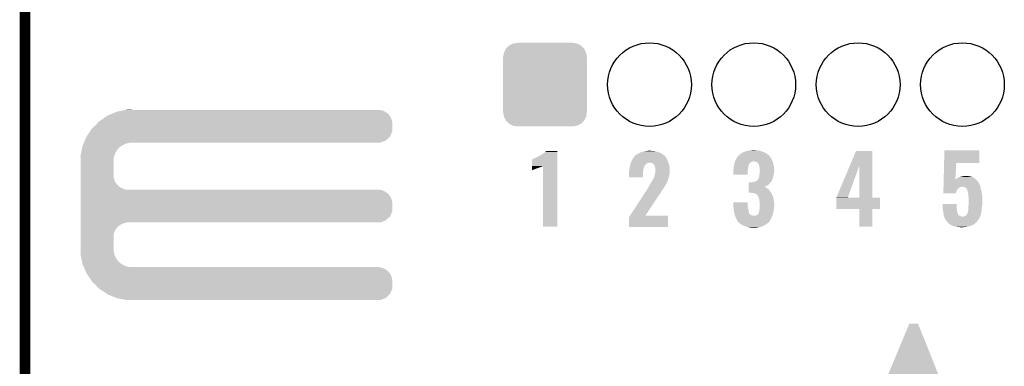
# Model space of a CAD drawing. Extents: x -0.05 to 0.95, y -0.15 to 1.54.
# Tile 14 of 27: x -0.05 to 0.5, y 0.75 to 0.95. Entities that reach past the tile are written whole.
import ezdxf

# ---------------------------------------------------------------- set-up
doc = ezdxf.new("R2010")
doc.units = 0
doc.layers.get('0').update_dxf_attribs({"linetype": 'CONTINUOUS'})
for name, color, linetype in [('AMBIENT_26_CLICK_V100_GKO', 5, 'CONTINUOUS'), ('AMBIENT_26_CLICK_V100_GTO', 14, 'CONTINUOUS'), ('AMBIENT_26_CLICK_V100_GTS', 12, 'CONTINUOUS')]:
    doc.layers.add(name, color=color, linetype=linetype)

# ---------------------------------------------------------------- blocks, each defined once
blk = doc.blocks.new('ROUND_32')
blk.add_circle((0, 0), 0.0237)
blk = doc.blocks.new('CUSTOM_35')
for points in [[(-0.02019, 0.02221), (-0.01823, 0.02324), (0.02027, 0.02221), (0.01815, 0.02324)], [(-0.01823, 0.02324), (-0.0178, 0.02331), (0.01815, 0.02324), (0.01801, 0.02331)], [(-0.0178, 0.02331), (-0.01575, 0.02365), (0.01801, 0.02331), (0.01575, 0.02365)], [(-0.01575, 0.02365), (-0.01575, 0.0237), (0.01575, 0.02365), (0.01575, 0.0237)], [(-0.02365, 0.01575), (-0.02331, 0.01801), (0.02365, 0.01575), (0.02327, 0.01801)], [(-0.02331, 0.01801), (-0.0232, 0.01823), (0.02327, 0.01801), (0.02324, 0.01823)], [(-0.0232, 0.01823), (-0.02221, 0.02027), (0.02324, 0.01823), (0.02217, 0.02027)], [(-0.02221, 0.02027), (-0.02202, 0.02046), (0.02217, 0.02027), (0.02207, 0.02046)], [(-0.02202, 0.02046), (-0.02046, 0.02207), (0.02207, 0.02046), (0.02041, 0.02207)], [(-0.02046, 0.02207), (-0.02019, 0.02221), (0.02041, 0.02207), (0.02027, 0.02221)], [(-0.0237, -0.01575), (-0.0237, 0.01575), (0.0237, -0.01575), (0.0237, 0.01575)], [(-0.02327, -0.01801), (-0.02365, -0.01575), (0.02331, -0.01801), (0.02365, -0.01575)], [(-0.02324, -0.01823), (-0.02327, -0.01801), (0.0232, -0.01823), (0.02331, -0.01801)], [(-0.02217, -0.02027), (-0.02324, -0.01823), (0.02221, -0.02027), (0.0232, -0.01823)], [(-0.02207, -0.02046), (-0.02217, -0.02027), (0.02202, -0.02046), (0.02221, -0.02027)], [(-0.02041, -0.02207), (-0.02207, -0.02046), (0.02046, -0.02207), (0.02202, -0.02046)], [(-0.02027, -0.02221), (-0.02041, -0.02207), (0.02019, -0.02221), (0.02046, -0.02207)], [(-0.01815, -0.02324), (-0.02027, -0.02221), (0.01823, -0.02324), (0.02019, -0.02221)], [(-0.01801, -0.02331), (-0.01815, -0.02324), (0.0178, -0.02331), (0.01823, -0.02324)], [(-0.01575, -0.02365), (-0.01801, -0.02331), (0.01575, -0.02365), (0.0178, -0.02331)], [(-0.01575, -0.0237), (-0.01575, -0.02365), (0.01575, -0.0237), (0.01575, -0.02365)]]:
    blk.add_solid(points)

msp = doc.modelspace()

# ---------------------------------------------------------------- linework, layer by layer
at = {"layer": 'AMBIENT_26_CLICK_V100_GKO', "const_width": 0.006}
msp.add_lwpolyline([(-0.05, -0.15), (-0.05, 1.45)], dxfattribs=at)
at = {"layer": 'AMBIENT_26_CLICK_V100_GTO'}
for points in [[(-0.00272, 0.8961), (0.00017, 0.8973), (0.1561, 0.8961), (0.1549, 0.8973)], [(0.00017, 0.8973), (0.0021, 0.8981), (0.1549, 0.8973), (0.15374, 0.8981)], [(0.0021, 0.8981), (0.00261, 0.8982), (0.15374, 0.8981), (0.1536, 0.8982)], [(0.00261, 0.8982), (0.00566, 0.8988), (0.1536, 0.8982), (0.1521, 0.8988)], [(0.00566, 0.8988), (0.00719, 0.8991), (0.1521, 0.8988), (0.1505, 0.8991)], [(0.00719, 0.8991), (0.0077, 0.8992), (0.0106, 0.8991), (0.0106, 0.8992)], [(0.0077, 0.8992), (0.0077, 0.8992), (0.0106, 0.8992), (0.0077, 0.8992)], [(-0.01, 0.8905), (-0.00886, 0.8917), (0.1579, 0.8905), (0.1579, 0.8917)], [(-0.00886, 0.8917), (-0.008, 0.8926), (0.1579, 0.8917), (0.15773, 0.8926)], [(-0.008, 0.8926), (-0.00698, 0.8933), (0.15773, 0.8926), (0.1576, 0.8933)], [(-0.00698, 0.8933), (-0.0048, 0.8948), (0.1576, 0.8933), (0.157, 0.8948)], [(-0.0048, 0.8948), (-0.0032, 0.8959), (0.157, 0.8948), (0.15624, 0.8959)], [(-0.0032, 0.8959), (-0.00272, 0.8961), (0.15624, 0.8959), (0.1561, 0.8961)], [(-0.01503, 0.8842), (-0.01299, 0.8872), (0.1567, 0.8842), (0.1579, 0.8872)], [(-0.01299, 0.8872), (-0.0121, 0.8885), (0.1579, 0.8872), (0.1579, 0.8885)], [(-0.0121, 0.8885), (-0.01, 0.8905), (0.1579, 0.8885), (0.1579, 0.8905)], [(-0.01684, 0.8801), (-0.01667, 0.8805), (0.0075, 0.8801), (0.0096, 0.8805)], [(-0.01667, 0.8805), (-0.01663, 0.8806), (0.0096, 0.8805), (0.0106, 0.8806)], [(-0.01663, 0.8806), (-0.01613, 0.8818), (0.1513, 0.8806), (0.1543, 0.8818)], [(-0.01613, 0.8818), (-0.0153, 0.8838), (0.1543, 0.8818), (0.1563, 0.8838)], [(-0.0153, 0.8838), (-0.01503, 0.8842), (0.1563, 0.8838), (0.1567, 0.8842)], [(-0.01856, 0.8731), (-0.01819, 0.875), (0.0005, 0.8731), (0.0013, 0.875)], [(-0.01819, 0.875), (-0.01785, 0.8767), (0.0013, 0.875), (0.0024, 0.8767)], [(-0.01785, 0.8767), (-0.0177, 0.8775), (0.0024, 0.8767), (0.0031, 0.8775)], [(-0.0177, 0.8775), (-0.01756, 0.8782), (0.0031, 0.8775), (0.0039, 0.8782)], [(-0.01756, 0.8782), (-0.0175, 0.8785), (0.0039, 0.8782), (0.00436, 0.8785)], [(-0.0175, 0.8785), (-0.01717, 0.8793), (0.00436, 0.8785), (0.0056, 0.8793)], [(-0.01717, 0.8793), (-0.01684, 0.8801), (0.0056, 0.8793), (0.0075, 0.8801)], [(0.2439, 0.8748), (0.2445, 0.8753), (0.2513, 0.8748), (0.2513, 0.8753)], [(0.2445, 0.8753), (0.2449, 0.8758), (0.2513, 0.8753), (0.2513, 0.8758)], [(0.2449, 0.8758), (0.2449, 0.8758), (0.2513, 0.8758), (0.2449, 0.8758)], [(0.2979, 0.8748), (0.2981, 0.8749), (0.3094, 0.8748), (0.30912, 0.8749)], [(0.2981, 0.8749), (0.2993, 0.8753), (0.30912, 0.8749), (0.308, 0.8753)], [(0.2993, 0.8753), (0.2996, 0.8754), (0.308, 0.8753), (0.30767, 0.8754)], [(0.2996, 0.8754), (0.30095, 0.8757), (0.30767, 0.8754), (0.3067, 0.8757)], [(0.30095, 0.8757), (0.3014, 0.8758), (0.3067, 0.8757), (0.3054, 0.8758)], [(0.3014, 0.8758), (0.30245, 0.8759), (0.3054, 0.8758), (0.3044, 0.8759)], [(0.30245, 0.8759), (0.3035, 0.876), (0.3044, 0.8759), (0.304, 0.876)], [(0.35525, 0.8744), (0.356, 0.8749), (0.3696, 0.8744), (0.36867, 0.8749)], [(0.356, 0.8749), (0.35652, 0.8751), (0.36867, 0.8749), (0.3683, 0.8751)], [(0.35652, 0.8751), (0.3573, 0.8754), (0.3683, 0.8751), (0.36746, 0.8754)], [(0.3573, 0.8754), (0.3587, 0.8759), (0.36746, 0.8754), (0.36606, 0.8759)], [(0.3587, 0.8759), (0.3599, 0.8761), (0.36606, 0.8759), (0.3655, 0.8761)], [(0.3599, 0.8761), (0.3605, 0.8762), (0.3655, 0.8761), (0.3643, 0.8762)], [(0.3605, 0.8762), (0.36145, 0.8763), (0.3643, 0.8762), (0.3633, 0.8763)], [(0.36145, 0.8763), (0.3624, 0.8764), (0.3633, 0.8763), (0.3629, 0.8764)], [(0.41675, 0.86739), (0.4203, 0.8758), (0.4295, 0.86739), (0.4295, 0.8758)], [(0.4203, 0.8758), (0.4203, 0.8758), (0.4295, 0.8758), (0.4203, 0.8758)], [(0.47013, 0.869), (0.4703, 0.8761), (0.49, 0.869), (0.49, 0.8761)], [(0.4703, 0.8761), (0.4703, 0.8761), (0.49, 0.8761), (0.4703, 0.8761)], [(-0.0186, 0.8729), (-0.01856, 0.8731), (0.00046, 0.8729), (0.0005, 0.8731)], [(-0.01854, 0.8711), (-0.0186, 0.8729), (0.0001, 0.8711), (0.00046, 0.8729)], [(-0.0185, 0.87), (-0.01854, 0.8711), (0.0001, 0.87), (0.0001, 0.8711)], [(-0.0185, 0.8614), (-0.0185, 0.87), (0.0001, 0.8614), (0.0001, 0.87)], [(0.237, 0.8673), (0.237, 0.871), (0.2513, 0.8673), (0.2513, 0.871)], [(0.2371, 0.871), (0.2373, 0.8712), (0.2513, 0.871), (0.2513, 0.8712)], [(0.2373, 0.8712), (0.2377, 0.8714), (0.2513, 0.8712), (0.2513, 0.8714)], [(0.2377, 0.8714), (0.2382, 0.8716), (0.2513, 0.8714), (0.2513, 0.8716)], [(0.2382, 0.8716), (0.2404, 0.8727), (0.2513, 0.8716), (0.2513, 0.8727)], [(0.2404, 0.8727), (0.2413, 0.8732), (0.2513, 0.8727), (0.2513, 0.8732)], [(0.2413, 0.8732), (0.2414, 0.8733), (0.2513, 0.8732), (0.2513, 0.8733)], [(0.2414, 0.8733), (0.2417, 0.8734), (0.2513, 0.8733), (0.2513, 0.8734)], [(0.2417, 0.8734), (0.2427, 0.874), (0.2513, 0.8734), (0.2513, 0.874)], [(0.2427, 0.874), (0.2439, 0.8748), (0.2513, 0.874), (0.2513, 0.8748)], [(0.29291, 0.8692), (0.293, 0.8695), (0.31411, 0.8692), (0.31401, 0.8695)], [(0.293, 0.8695), (0.29315, 0.8698), (0.31401, 0.8695), (0.3139, 0.8698)], [(0.29315, 0.8698), (0.2937, 0.8709), (0.3139, 0.8698), (0.3134, 0.8709)], [(0.2937, 0.8709), (0.2938, 0.8711), (0.3134, 0.8709), (0.3133, 0.8711)], [(0.2938, 0.8711), (0.29431, 0.8719), (0.3133, 0.8711), (0.3129, 0.8719)], [(0.29431, 0.8719), (0.2947, 0.8725), (0.3129, 0.8719), (0.31247, 0.8725)], [(0.2947, 0.8725), (0.2948, 0.8726), (0.31247, 0.8725), (0.3124, 0.8726)], [(0.2948, 0.8726), (0.2949, 0.8727), (0.3124, 0.8726), (0.3123, 0.8727)], [(0.2949, 0.8727), (0.2952, 0.8731), (0.3123, 0.8727), (0.3119, 0.8731)], [(0.2952, 0.8731), (0.2959, 0.8736), (0.3119, 0.8731), (0.31135, 0.8736)], [(0.2959, 0.8736), (0.29661, 0.8741), (0.31135, 0.8736), (0.3108, 0.8741)], [(0.29661, 0.8741), (0.2969, 0.8743), (0.3108, 0.8741), (0.3104, 0.8743)], [(0.2969, 0.8743), (0.2979, 0.8748), (0.3104, 0.8743), (0.3094, 0.8748)], [(0.3516, 0.8692), (0.35174, 0.8696), (0.3605, 0.8692), (0.3609, 0.8696)], [(0.35174, 0.8696), (0.35178, 0.8697), (0.3609, 0.8696), (0.3614, 0.8697)], [(0.35178, 0.8697), (0.35185, 0.8699), (0.3614, 0.8697), (0.362, 0.8699)], [(0.35185, 0.8699), (0.35192, 0.8701), (0.37307, 0.8699), (0.373, 0.8701)], [(0.35185, 0.8699), (0.35185, 0.8699), (0.362, 0.8699), (0.3624, 0.8699)], [(0.35192, 0.8701), (0.3521, 0.8706), (0.373, 0.8701), (0.37277, 0.8706)], [(0.3521, 0.8706), (0.35242, 0.8712), (0.37277, 0.8706), (0.3725, 0.8712)], [(0.35242, 0.8712), (0.3529, 0.8721), (0.3725, 0.8712), (0.3719, 0.8721)], [(0.3529, 0.8721), (0.35357, 0.8729), (0.3719, 0.8721), (0.3714, 0.8729)], [(0.35357, 0.8729), (0.35382, 0.8732), (0.3714, 0.8729), (0.371, 0.8732)], [(0.35382, 0.8732), (0.3539, 0.8733), (0.371, 0.8732), (0.37095, 0.8733)], [(0.3539, 0.8733), (0.35395, 0.8734), (0.37095, 0.8733), (0.3709, 0.8734)], [(0.35395, 0.8734), (0.354, 0.8735), (0.3709, 0.8734), (0.37077, 0.8735)], [(0.354, 0.8735), (0.3545, 0.8738), (0.37077, 0.8735), (0.37038, 0.8738)], [(0.3545, 0.8738), (0.3551, 0.8743), (0.37038, 0.8738), (0.36973, 0.8743)], [(0.3551, 0.8743), (0.35525, 0.8744), (0.36973, 0.8743), (0.3696, 0.8744)], [(0.3636, 0.8697), (0.3624, 0.8699), (0.37313, 0.8697), (0.37307, 0.8699)], [(0.364, 0.8695), (0.3636, 0.8697), (0.3732, 0.8695), (0.37313, 0.8697)], [(0.3645, 0.8692), (0.364, 0.8695), (0.3733, 0.8692), (0.3732, 0.8695)], [(0.237, 0.8671), (0.237, 0.8673), (0.2428, 0.8671), (0.2432, 0.8673)], [(0.237, 0.867), (0.237, 0.8671), (0.2425, 0.867), (0.2428, 0.8671)], [(0.237, 0.8668), (0.237, 0.867), (0.2421, 0.8668), (0.2425, 0.867)], [(0.237, 0.8666), (0.237, 0.8668), (0.2415, 0.8666), (0.2421, 0.8668)], [(0.237, 0.8663), (0.237, 0.8666), (0.2407, 0.8663), (0.2415, 0.8666)], [(0.237, 0.8659), (0.237, 0.8663), (0.2397, 0.8659), (0.2407, 0.8663)], [(0.237, 0.8655), (0.237, 0.8659), (0.2386, 0.8655), (0.2394, 0.8659)], [(0.237, 0.8659), (0.237, 0.8659), (0.2394, 0.8659), (0.2397, 0.8659)], [(0.237, 0.8652), (0.237, 0.8655), (0.2377, 0.8652), (0.2386, 0.8655)], [(0.237, 0.865), (0.237, 0.8652), (0.2373, 0.865), (0.2377, 0.8652)], [(0.237, 0.8649), (0.237, 0.865), (0.237, 0.8649), (0.2373, 0.865)], [(0.2432, 0.8329), (0.2432, 0.8673), (0.2513, 0.8329), (0.2513, 0.8673)], [(0.2919, 0.8644), (0.29197, 0.8648), (0.29986, 0.8644), (0.2999, 0.8648)], [(0.2919, 0.8639), (0.2919, 0.8644), (0.2998, 0.8639), (0.29986, 0.8644)], [(0.2919, 0.8609), (0.2919, 0.8639), (0.2998, 0.8609), (0.2998, 0.8639)], [(0.29197, 0.8648), (0.292, 0.865), (0.2999, 0.8648), (0.29992, 0.865)], [(0.292, 0.865), (0.29209, 0.8656), (0.29992, 0.865), (0.3, 0.8656)], [(0.29209, 0.8656), (0.29219, 0.8663), (0.3, 0.8656), (0.3002, 0.8663)], [(0.29219, 0.8663), (0.2922, 0.8664), (0.3002, 0.8663), (0.30024, 0.8664)], [(0.2922, 0.8664), (0.29228, 0.8668), (0.30024, 0.8664), (0.3004, 0.8668)], [(0.29228, 0.8668), (0.29234, 0.8671), (0.3004, 0.8668), (0.3004, 0.8671)], [(0.29234, 0.8671), (0.2925, 0.8679), (0.3004, 0.8671), (0.30093, 0.8679)], [(0.2925, 0.8679), (0.29253, 0.868), (0.30093, 0.8679), (0.301, 0.868)], [(0.29253, 0.868), (0.29266, 0.8684), (0.301, 0.868), (0.3014, 0.8684)], [(0.29266, 0.8684), (0.29278, 0.8688), (0.3014, 0.8684), (0.302, 0.8688)], [(0.29278, 0.8688), (0.29281, 0.8689), (0.302, 0.8688), (0.3025, 0.8689)], [(0.29281, 0.8689), (0.29287, 0.8691), (0.3025, 0.8689), (0.3029, 0.8691)], [(0.29287, 0.8691), (0.29291, 0.8692), (0.3029, 0.8691), (0.3034, 0.8692)], [(0.3047, 0.869), (0.3037, 0.8692), (0.31419, 0.869), (0.31411, 0.8692)], [(0.3054, 0.8687), (0.3047, 0.869), (0.31429, 0.8687), (0.31419, 0.869)], [(0.3057, 0.8684), (0.3054, 0.8687), (0.3144, 0.8684), (0.31429, 0.8687)], [(0.3059, 0.8682), (0.3057, 0.8684), (0.31445, 0.8682), (0.3144, 0.8684)], [(0.3059, 0.8681), (0.3059, 0.8682), (0.31447, 0.8681), (0.31445, 0.8682)], [(0.3062, 0.8677), (0.3059, 0.8681), (0.31456, 0.8677), (0.31447, 0.8681)], [(0.3064, 0.8672), (0.3062, 0.8677), (0.31468, 0.8672), (0.31456, 0.8677)], [(0.30654, 0.8667), (0.3064, 0.8672), (0.3148, 0.8667), (0.31468, 0.8672)], [(0.3067, 0.8661), (0.30654, 0.8667), (0.31483, 0.8661), (0.3148, 0.8667)], [(0.30662, 0.8633), (0.30678, 0.8639), (0.3148, 0.8633), (0.3149, 0.8639)], [(0.3068, 0.8657), (0.3067, 0.8661), (0.31485, 0.8657), (0.31483, 0.8661)], [(0.30678, 0.8639), (0.3068, 0.864), (0.3149, 0.8639), (0.3149, 0.864)], [(0.3068, 0.8648), (0.3068, 0.8657), (0.3149, 0.8648), (0.31485, 0.8657)], [(0.3068, 0.864), (0.3068, 0.8648), (0.3149, 0.864), (0.3149, 0.8648)], [(0.3509, 0.8651), (0.35092, 0.8652), (0.35909, 0.8651), (0.3591, 0.8652)], [(0.3509, 0.8642), (0.3509, 0.8651), (0.359, 0.8642), (0.35909, 0.8651)], [(0.3509, 0.8623), (0.3509, 0.8642), (0.359, 0.8623), (0.359, 0.8642)], [(0.35092, 0.8652), (0.351, 0.8656), (0.3591, 0.8652), (0.35914, 0.8656)], [(0.351, 0.8666), (0.35102, 0.8667), (0.35928, 0.8666), (0.3593, 0.8667)], [(0.351, 0.8661), (0.351, 0.8666), (0.3592, 0.8661), (0.35928, 0.8666)], [(0.351, 0.8656), (0.351, 0.8661), (0.35914, 0.8656), (0.3592, 0.8661)], [(0.35102, 0.8667), (0.35118, 0.8673), (0.3593, 0.8667), (0.3595, 0.8673)], [(0.35118, 0.8673), (0.3513, 0.8678), (0.3595, 0.8673), (0.3595, 0.8678)], [(0.3513, 0.8678), (0.35136, 0.8681), (0.3595, 0.8678), (0.3597, 0.8681)], [(0.35136, 0.8681), (0.35141, 0.8683), (0.3597, 0.8681), (0.3598, 0.8683)], [(0.35141, 0.8683), (0.35143, 0.8684), (0.3598, 0.8683), (0.3598, 0.8684)], [(0.35143, 0.8684), (0.35154, 0.8689), (0.3598, 0.8684), (0.3601, 0.8689)], [(0.35154, 0.8689), (0.3516, 0.8692), (0.3601, 0.8689), (0.3605, 0.8692)], [(0.3649, 0.8688), (0.3645, 0.8692), (0.37343, 0.8688), (0.3733, 0.8692)], [(0.365, 0.8686), (0.3649, 0.8688), (0.3735, 0.8686), (0.37343, 0.8688)], [(0.3653, 0.868), (0.365, 0.8686), (0.37361, 0.868), (0.3735, 0.8686)], [(0.3655, 0.8674), (0.3653, 0.868), (0.37371, 0.8674), (0.37361, 0.868)], [(0.36558, 0.8669), (0.3655, 0.8674), (0.3738, 0.8669), (0.37371, 0.8674)], [(0.3657, 0.8661), (0.36558, 0.8669), (0.37388, 0.8661), (0.3738, 0.8669)], [(0.3658, 0.8654), (0.3657, 0.8661), (0.37395, 0.8654), (0.37388, 0.8661)], [(0.36573, 0.8636), (0.36578, 0.8643), (0.3739, 0.8636), (0.374, 0.8643)], [(0.36578, 0.8643), (0.3658, 0.8645), (0.374, 0.8643), (0.374, 0.8645)], [(0.3658, 0.8649), (0.3658, 0.8654), (0.374, 0.8649), (0.37395, 0.8654)], [(0.3658, 0.8645), (0.3658, 0.8649), (0.374, 0.8645), (0.374, 0.8649)], [(0.4092, 0.8495), (0.41675, 0.86739), (0.41567, 0.8495), (0.4221, 0.86739)], [(0.4221, 0.8493), (0.4221, 0.86739), (0.4295, 0.8493), (0.4295, 0.86739)], [(0.4699, 0.8598), (0.47013, 0.869), (0.47651, 0.8598), (0.477, 0.869)], [(0.47013, 0.869), (0.47013, 0.869), (0.477, 0.869), (0.49, 0.869)], [(-0.0185, 0.8598), (-0.0185, 0.8614), (0.0004, 0.8598), (0.0001, 0.8614)], [(-0.0185, 0.8583), (-0.0185, 0.8598), (0.001, 0.8583), (0.0004, 0.8598)], [(-0.0185, 0.8569), (-0.0185, 0.8583), (0.002, 0.8569), (0.001, 0.8583)], [(0.3044, 0.858), (0.3049, 0.8589), (0.31325, 0.858), (0.3136, 0.8589)], [(0.3049, 0.8589), (0.30521, 0.8594), (0.3136, 0.8589), (0.3139, 0.8594)], [(0.30521, 0.8594), (0.3054, 0.8597), (0.3139, 0.8594), (0.31396, 0.8597)], [(0.3054, 0.8597), (0.30551, 0.8599), (0.31396, 0.8597), (0.314, 0.8599)], [(0.30551, 0.8599), (0.30563, 0.8601), (0.314, 0.8599), (0.3141, 0.8601)], [(0.30563, 0.8601), (0.30569, 0.8602), (0.3141, 0.8601), (0.3141, 0.8602)], [(0.30569, 0.8602), (0.3058, 0.8604), (0.3141, 0.8602), (0.31415, 0.8604)], [(0.3058, 0.8604), (0.3059, 0.8605), (0.31415, 0.8604), (0.31417, 0.8605)], [(0.3059, 0.8608), (0.3061, 0.8612), (0.31424, 0.8608), (0.31434, 0.8612)], [(0.3059, 0.8605), (0.3059, 0.8608), (0.31417, 0.8605), (0.31424, 0.8608)], [(0.3061, 0.8612), (0.3063, 0.8618), (0.31434, 0.8612), (0.31448, 0.8618)], [(0.3063, 0.8618), (0.30632, 0.8619), (0.31448, 0.8618), (0.3145, 0.8619)], [(0.30632, 0.8619), (0.3064, 0.8624), (0.3145, 0.8619), (0.31464, 0.8624)], [(0.3064, 0.8624), (0.30645, 0.8626), (0.31464, 0.8624), (0.3147, 0.8626)], [(0.30645, 0.8626), (0.30662, 0.8633), (0.3147, 0.8626), (0.3148, 0.8633)], [(0.3596, 0.8578), (0.3596, 0.8581), (0.3718, 0.8578), (0.37202, 0.8581)], [(0.3614, 0.8581), (0.3619, 0.8582), (0.37202, 0.8581), (0.3721, 0.8582)], [(0.3619, 0.8582), (0.3625, 0.8583), (0.3721, 0.8582), (0.37215, 0.8583)], [(0.3625, 0.8583), (0.3634, 0.8586), (0.37215, 0.8583), (0.3723, 0.8586)], [(0.3634, 0.8586), (0.3637, 0.8587), (0.3724, 0.8586), (0.37245, 0.8587)], [(0.3634, 0.8586), (0.3634, 0.8586), (0.3723, 0.8586), (0.3724, 0.8586)], [(0.3637, 0.8587), (0.3643, 0.8591), (0.37245, 0.8587), (0.37265, 0.8591)], [(0.3643, 0.8591), (0.3647, 0.8596), (0.37265, 0.8591), (0.3729, 0.8596)], [(0.3648, 0.8596), (0.3649, 0.8598), (0.3729, 0.8596), (0.37297, 0.8598)], [(0.3649, 0.8598), (0.365, 0.8602), (0.37297, 0.8598), (0.37312, 0.8602)], [(0.365, 0.8602), (0.3653, 0.8607), (0.37312, 0.8602), (0.3733, 0.8607)], [(0.3653, 0.8607), (0.3655, 0.8614), (0.3733, 0.8607), (0.37344, 0.8614)], [(0.3655, 0.8614), (0.36553, 0.8617), (0.37344, 0.8614), (0.3735, 0.8617)], [(0.36553, 0.8617), (0.3656, 0.8623), (0.3735, 0.8617), (0.37368, 0.8623)], [(0.3656, 0.8623), (0.36564, 0.8627), (0.37368, 0.8623), (0.3738, 0.8627)], [(0.36564, 0.8627), (0.3657, 0.8633), (0.3738, 0.8627), (0.37387, 0.8633)], [(0.3657, 0.8633), (0.36573, 0.8636), (0.37387, 0.8633), (0.3739, 0.8636)], [(0.46985, 0.8579), (0.46986, 0.8581), (0.4896, 0.8579), (0.4895, 0.8581)], [(0.46986, 0.8581), (0.46987, 0.8588), (0.4895, 0.8581), (0.4891, 0.8588)], [(0.46987, 0.8588), (0.46989, 0.8593), (0.4891, 0.8588), (0.4886, 0.8593)], [(0.46989, 0.8593), (0.4699, 0.8597), (0.4886, 0.8593), (0.48815, 0.8597)], [(0.4699, 0.8597), (0.4699, 0.8598), (0.4765, 0.8597), (0.4767, 0.8598)], [(0.4765, 0.8597), (0.47651, 0.8598), (0.48815, 0.8597), (0.48804, 0.8598)], [(0.4767, 0.8598), (0.4771, 0.8601), (0.48804, 0.8598), (0.48771, 0.8601)], [(0.4771, 0.8601), (0.4772, 0.8602), (0.48771, 0.8601), (0.4876, 0.8602)], [(0.4772, 0.8602), (0.4774, 0.8604), (0.4876, 0.8602), (0.48729, 0.8604)], [(0.4774, 0.8604), (0.4779, 0.8606), (0.48729, 0.8604), (0.48697, 0.8606)], [(0.4779, 0.8606), (0.4784, 0.8609), (0.48697, 0.8606), (0.4865, 0.8609)], [(0.4784, 0.8609), (0.479, 0.8611), (0.4865, 0.8609), (0.48595, 0.8611)], [(0.4791, 0.8611), (0.4797, 0.8613), (0.48595, 0.8611), (0.4854, 0.8613)], [(0.4797, 0.8613), (0.4802, 0.8614), (0.4854, 0.8613), (0.4849, 0.8614)], [(0.4802, 0.8614), (0.4808, 0.8615), (0.4849, 0.8614), (0.4844, 0.8615)], [(0.4808, 0.8615), (0.4814, 0.8616), (0.4844, 0.8615), (0.4837, 0.8616)], [(0.4814, 0.8616), (0.4829, 0.8617), (0.4837, 0.8616), (0.4834, 0.8617)], [(0.4829, 0.8617), (0.4829, 0.8617), (0.4834, 0.8617), (0.4829, 0.8617)], [(-0.0185, 0.8563), (-0.0185, 0.8569), (0.0025, 0.8563), (0.002, 0.8569)], [(-0.0185, 0.8558), (-0.0185, 0.8563), (0.0031, 0.8558), (0.0025, 0.8563)], [(-0.0185, 0.8549), (-0.0185, 0.8558), (0.0045, 0.8549), (0.0031, 0.8558)], [(-0.0185, 0.8542), (-0.0185, 0.8549), (0.006, 0.8542), (0.0045, 0.8549)], [(-0.0185, 0.8539), (-0.0185, 0.8542), (0.0075, 0.8539), (0.006, 0.8542)], [(-0.0185, 0.8536), (-0.0185, 0.8539), (0.1521, 0.8536), (0.1505, 0.8539)], [(-0.0185, 0.8529), (-0.0185, 0.8536), (0.1536, 0.8529), (0.1521, 0.8536)], [(-0.0185, 0.852), (-0.0185, 0.8529), (0.1549, 0.852), (0.1536, 0.8529)], [(0.30041, 0.8515), (0.30113, 0.8526), (0.3093, 0.8515), (0.31, 0.8526)], [(0.30113, 0.8526), (0.30178, 0.8536), (0.31, 0.8526), (0.3106, 0.8536)], [(0.30178, 0.8536), (0.3023, 0.8544), (0.3106, 0.8536), (0.3112, 0.8544)], [(0.3023, 0.8544), (0.30266, 0.855), (0.3112, 0.8544), (0.3116, 0.855)], [(0.30266, 0.855), (0.3029, 0.8554), (0.3116, 0.855), (0.3118, 0.8554)], [(0.3029, 0.8556), (0.3032, 0.8559), (0.3119, 0.8556), (0.3122, 0.8559)], [(0.3029, 0.8554), (0.3029, 0.8556), (0.3118, 0.8554), (0.3119, 0.8556)], [(0.3032, 0.8559), (0.30335, 0.8562), (0.3122, 0.8559), (0.3123, 0.8562)], [(0.30335, 0.8562), (0.3034, 0.8563), (0.3123, 0.8562), (0.3124, 0.8563)], [(0.3034, 0.8563), (0.3035, 0.8565), (0.3124, 0.8563), (0.31251, 0.8565)], [(0.3035, 0.8565), (0.3039, 0.8572), (0.31251, 0.8565), (0.31288, 0.8572)], [(0.3039, 0.8572), (0.30415, 0.8576), (0.31288, 0.8572), (0.3131, 0.8576)], [(0.30415, 0.8576), (0.3044, 0.858), (0.3131, 0.8576), (0.31325, 0.858)], [(0.3596, 0.8568), (0.3596, 0.8578), (0.3708, 0.8568), (0.3718, 0.8578)], [(0.3596, 0.8563), (0.3596, 0.8568), (0.3701, 0.8563), (0.3708, 0.8568)], [(0.3596, 0.8559), (0.3596, 0.8563), (0.3693, 0.8559), (0.3701, 0.8563)], [(0.3596, 0.8556), (0.3596, 0.8559), (0.3685, 0.8556), (0.3693, 0.8559)], [(0.3596, 0.8555), (0.3596, 0.8556), (0.3687, 0.8555), (0.3685, 0.8556)], [(0.3596, 0.8551), (0.3596, 0.8555), (0.3693, 0.8551), (0.3687, 0.8555)], [(0.3596, 0.8548), (0.3596, 0.8551), (0.3697, 0.8548), (0.3693, 0.8551)], [(0.3596, 0.8545), (0.3596, 0.8548), (0.3702, 0.8545), (0.3697, 0.8548)], [(0.3596, 0.8541), (0.3596, 0.8545), (0.3707, 0.8541), (0.3702, 0.8545)], [(0.3596, 0.8536), (0.3596, 0.8541), (0.3712, 0.8536), (0.3707, 0.8541)], [(0.3596, 0.8522), (0.3596, 0.8536), (0.3722, 0.8522), (0.3712, 0.8536)], [(0.46971, 0.8524), (0.46973, 0.853), (0.4769, 0.8524), (0.4771, 0.853)], [(0.46973, 0.853), (0.46975, 0.854), (0.4771, 0.853), (0.4777, 0.854)], [(0.46975, 0.854), (0.46977, 0.8547), (0.4777, 0.854), (0.4783, 0.8547)], [(0.46977, 0.8547), (0.46978, 0.8551), (0.4783, 0.8547), (0.4789, 0.8551)], [(0.46978, 0.8551), (0.46979, 0.8554), (0.4789, 0.8551), (0.4794, 0.8554)], [(0.46979, 0.8556), (0.46982, 0.8567), (0.49067, 0.8556), (0.4903, 0.8567)], [(0.46979, 0.8555), (0.46979, 0.8556), (0.4799, 0.8555), (0.4803, 0.8556)], [(0.46979, 0.8554), (0.46979, 0.8555), (0.4794, 0.8554), (0.4799, 0.8555)], [(0.46982, 0.8567), (0.46984, 0.8574), (0.4903, 0.8567), (0.4899, 0.8574)], [(0.46984, 0.8574), (0.46985, 0.8579), (0.4899, 0.8574), (0.4896, 0.8579)], [(0.4811, 0.8555), (0.4804, 0.8556), (0.4907, 0.8555), (0.49067, 0.8556)], [(0.4818, 0.8553), (0.4811, 0.8555), (0.49075, 0.8553), (0.4907, 0.8555)], [(0.4823, 0.855), (0.4818, 0.8553), (0.49082, 0.855), (0.49075, 0.8553)], [(0.4827, 0.8547), (0.4823, 0.855), (0.49088, 0.8547), (0.49082, 0.855)], [(0.4829, 0.8543), (0.4827, 0.8547), (0.49098, 0.8543), (0.49088, 0.8547)], [(0.48297, 0.8542), (0.4829, 0.8543), (0.491, 0.8542), (0.49098, 0.8543)], [(0.4831, 0.854), (0.48297, 0.8542), (0.49104, 0.854), (0.491, 0.8542)], [(0.4833, 0.8538), (0.4831, 0.854), (0.49109, 0.8538), (0.49104, 0.854)], [(0.4833, 0.8537), (0.4833, 0.8538), (0.49111, 0.8537), (0.49109, 0.8538)], [(0.4835, 0.8529), (0.4833, 0.8537), (0.49129, 0.8529), (0.49111, 0.8537)], [(0.4836, 0.8524), (0.4835, 0.8529), (0.4914, 0.8524), (0.49129, 0.8529)], [(-0.0185, 0.8515), (-0.0185, 0.852), (0.1555, 0.8515), (0.1549, 0.852)], [(-0.0185, 0.8509), (-0.0185, 0.8515), (0.1561, 0.8509), (0.1555, 0.8515)], [(-0.0185, 0.8495), (-0.0185, 0.8509), (0.157, 0.8495), (0.1561, 0.8509)], [(-0.0185, 0.848), (-0.0185, 0.8495), (0.1576, 0.848), (0.157, 0.8495)], [(-0.0185, 0.8464), (-0.0185, 0.848), (0.1579, 0.8464), (0.1576, 0.848)], [(0.29235, 0.8391), (0.30041, 0.8515), (0.301, 0.8391), (0.3093, 0.8515)], [(0.361, 0.8521), (0.3609, 0.8522), (0.37226, 0.8521), (0.3722, 0.8522)], [(0.362, 0.852), (0.3611, 0.8521), (0.37233, 0.852), (0.37226, 0.8521)], [(0.3628, 0.8518), (0.362, 0.852), (0.37245, 0.8518), (0.37233, 0.852)], [(0.3635, 0.8516), (0.3628, 0.8518), (0.37257, 0.8516), (0.37245, 0.8518)], [(0.36375, 0.8514), (0.3635, 0.8516), (0.3727, 0.8514), (0.37257, 0.8516)], [(0.364, 0.8512), (0.36375, 0.8514), (0.37278, 0.8512), (0.3727, 0.8514)], [(0.3644, 0.8509), (0.364, 0.8512), (0.3729, 0.8509), (0.37278, 0.8512)], [(0.3646, 0.8507), (0.3644, 0.8509), (0.37298, 0.8507), (0.3729, 0.8509)], [(0.3647, 0.8505), (0.3646, 0.8507), (0.37306, 0.8505), (0.37298, 0.8507)], [(0.3648, 0.8504), (0.3647, 0.8505), (0.3731, 0.8504), (0.37306, 0.8505)], [(0.3651, 0.8497), (0.3648, 0.8504), (0.37338, 0.8497), (0.3731, 0.8504)], [(0.36521, 0.8494), (0.3651, 0.8497), (0.3735, 0.8494), (0.37338, 0.8497)], [(0.3654, 0.8489), (0.36521, 0.8494), (0.37358, 0.8489), (0.3735, 0.8494)], [(0.36552, 0.8482), (0.3654, 0.8489), (0.3737, 0.8482), (0.37358, 0.8489)], [(0.3657, 0.8472), (0.36552, 0.8482), (0.37385, 0.8472), (0.3737, 0.8482)], [(0.3657, 0.8469), (0.3657, 0.8472), (0.3739, 0.8469), (0.37385, 0.8472)], [(0.4092, 0.8493), (0.4092, 0.8495), (0.4156, 0.8493), (0.41567, 0.8495)], [(0.4092, 0.843), (0.4092, 0.8493), (0.4338, 0.843), (0.4338, 0.8493)], [(0.4092, 0.8493), (0.4092, 0.8493), (0.4338, 0.8493), (0.4295, 0.8493)], [(0.4092, 0.8493), (0.4092, 0.8493), (0.4221, 0.8493), (0.4156, 0.8493)], [(0.4697, 0.8518), (0.46971, 0.8524), (0.4768, 0.8518), (0.4769, 0.8524)], [(0.4837, 0.8519), (0.4836, 0.8524), (0.49147, 0.8519), (0.4914, 0.8524)], [(0.4839, 0.851), (0.4837, 0.8519), (0.49161, 0.851), (0.49147, 0.8519)], [(0.4839, 0.8504), (0.4839, 0.851), (0.4917, 0.8504), (0.49161, 0.851)], [(0.4839, 0.85), (0.4839, 0.8504), (0.49172, 0.85), (0.4917, 0.8504)], [(0.484, 0.8492), (0.4839, 0.85), (0.49175, 0.8492), (0.49172, 0.85)], [(0.484, 0.8482), (0.484, 0.8492), (0.4918, 0.8482), (0.49175, 0.8492)], [(0.484, 0.8474), (0.484, 0.8482), (0.4918, 0.8474), (0.4918, 0.8482)], [(0.484, 0.8464), (0.484, 0.8474), (0.4917, 0.8464), (0.4918, 0.8474)], [(-0.0185, 0.8419), (-0.0185, 0.8464), (0.1579, 0.8419), (0.1579, 0.8464)], [(-0.0185, 0.8389), (-0.0185, 0.8419), (0.1567, 0.8389), (0.1579, 0.8419)], [(0.3509, 0.8452), (0.3509, 0.8467), (0.359, 0.8452), (0.359, 0.8467)], [(0.3509, 0.8467), (0.3509, 0.8467), (0.359, 0.8467), (0.3509, 0.8467)], [(0.35092, 0.8447), (0.3509, 0.8452), (0.359, 0.8447), (0.359, 0.8452)], [(0.35095, 0.8441), (0.35092, 0.8447), (0.3591, 0.8441), (0.359, 0.8447)], [(0.35098, 0.8434), (0.35095, 0.8441), (0.3592, 0.8434), (0.3591, 0.8441)], [(0.351, 0.843), (0.35098, 0.8434), (0.35928, 0.843), (0.3592, 0.8434)], [(0.35119, 0.8418), (0.351, 0.843), (0.3595, 0.8418), (0.35928, 0.843)], [(0.3513, 0.8411), (0.35119, 0.8418), (0.3596, 0.8411), (0.3595, 0.8418)], [(0.3654, 0.8412), (0.3655, 0.8417), (0.37347, 0.8412), (0.37356, 0.8417)], [(0.3655, 0.8417), (0.36553, 0.8419), (0.37356, 0.8417), (0.3736, 0.8419)], [(0.36553, 0.8419), (0.3656, 0.8423), (0.3736, 0.8419), (0.37366, 0.8423)], [(0.3656, 0.8423), (0.3657, 0.8432), (0.37366, 0.8423), (0.3738, 0.8432)], [(0.3657, 0.8464), (0.3657, 0.8469), (0.37393, 0.8464), (0.3739, 0.8469)], [(0.3658, 0.8458), (0.3657, 0.8464), (0.37397, 0.8458), (0.37393, 0.8464)], [(0.3657, 0.8432), (0.36578, 0.8439), (0.3738, 0.8432), (0.3739, 0.8439)], [(0.36578, 0.8439), (0.3658, 0.8441), (0.3739, 0.8439), (0.37394, 0.8441)], [(0.3658, 0.8454), (0.3658, 0.8458), (0.374, 0.8454), (0.37397, 0.8458)], [(0.3658, 0.8444), (0.3658, 0.8454), (0.374, 0.8444), (0.374, 0.8454)], [(0.3658, 0.8441), (0.3658, 0.8444), (0.37394, 0.8441), (0.374, 0.8444)], [(0.4221, 0.8329), (0.4221, 0.843), (0.4295, 0.8329), (0.4295, 0.843)], [(0.4221, 0.843), (0.4221, 0.843), (0.4295, 0.843), (0.4338, 0.843)], [(0.46938, 0.8444), (0.4693, 0.8457), (0.4772, 0.8444), (0.4772, 0.8457)], [(0.4693, 0.8457), (0.4693, 0.8457), (0.4772, 0.8457), (0.4693, 0.8457)], [(0.4694, 0.8441), (0.46938, 0.8444), (0.47724, 0.8441), (0.4772, 0.8444)], [(0.4694, 0.8436), (0.4694, 0.8441), (0.4773, 0.8436), (0.47724, 0.8441)], [(0.4694, 0.8428), (0.4694, 0.8436), (0.47735, 0.8428), (0.4773, 0.8436)], [(0.46954, 0.8419), (0.4694, 0.8428), (0.4774, 0.8419), (0.47735, 0.8428)], [(0.4696, 0.8415), (0.46954, 0.8419), (0.47749, 0.8415), (0.4774, 0.8419)], [(0.4697, 0.841), (0.4696, 0.8415), (0.4776, 0.841), (0.47749, 0.8415)], [(0.48354, 0.8411), (0.4836, 0.8414), (0.4912, 0.8411), (0.49124, 0.8414)], [(0.4836, 0.8414), (0.4839, 0.8425), (0.49124, 0.8414), (0.4914, 0.8425)], [(0.4839, 0.8446), (0.48398, 0.8453), (0.4916, 0.8446), (0.4917, 0.8453)], [(0.4839, 0.8439), (0.4839, 0.8446), (0.4915, 0.8439), (0.4916, 0.8446)], [(0.4839, 0.8425), (0.4839, 0.8439), (0.4914, 0.8425), (0.4915, 0.8439)], [(0.48398, 0.8453), (0.484, 0.8455), (0.4917, 0.8453), (0.4917, 0.8455)], [(0.484, 0.8455), (0.484, 0.8464), (0.4917, 0.8455), (0.4917, 0.8464)], [(-0.0185, 0.8366), (-0.0185, 0.8389), (0.1543, 0.8366), (0.1567, 0.8389)], [(-0.0185, 0.8353), (-0.0185, 0.8366), (0.1513, 0.8353), (0.1543, 0.8366)], [(0.2919, 0.8384), (0.29235, 0.8391), (0.3138, 0.8384), (0.3138, 0.8391)], [(0.2919, 0.8327), (0.2919, 0.8384), (0.3138, 0.8327), (0.3138, 0.8384)], [(0.29235, 0.8391), (0.29235, 0.8391), (0.3138, 0.8391), (0.301, 0.8391)], [(0.35144, 0.8405), (0.3513, 0.8411), (0.3599, 0.8405), (0.3596, 0.8411)], [(0.35146, 0.8404), (0.35144, 0.8405), (0.3599, 0.8404), (0.3599, 0.8405)], [(0.35151, 0.8402), (0.35146, 0.8404), (0.36, 0.8402), (0.3599, 0.8404)], [(0.35154, 0.8401), (0.35151, 0.8402), (0.3602, 0.8401), (0.36, 0.8402)], [(0.35161, 0.8398), (0.35154, 0.8401), (0.3605, 0.8398), (0.3602, 0.8401)], [(0.35168, 0.8395), (0.35161, 0.8398), (0.3609, 0.8395), (0.3605, 0.8398)], [(0.3517, 0.8394), (0.35168, 0.8395), (0.3611, 0.8394), (0.3609, 0.8395)], [(0.35174, 0.8393), (0.3517, 0.8394), (0.3613, 0.8393), (0.3611, 0.8394)], [(0.35182, 0.8391), (0.35174, 0.8393), (0.3625, 0.8391), (0.3613, 0.8393)], [(0.35197, 0.8387), (0.35182, 0.8391), (0.3728, 0.8387), (0.37293, 0.8391)], [(0.3522, 0.8381), (0.35197, 0.8387), (0.37252, 0.8381), (0.3728, 0.8387)], [(0.35265, 0.8372), (0.3522, 0.8381), (0.3721, 0.8372), (0.37252, 0.8381)], [(0.3527, 0.8371), (0.35265, 0.8372), (0.37204, 0.8371), (0.3721, 0.8372)], [(0.3531, 0.8362), (0.3527, 0.8371), (0.3715, 0.8362), (0.37204, 0.8371)], [(0.3535, 0.8358), (0.3531, 0.8362), (0.37126, 0.8358), (0.3715, 0.8362)], [(0.3535, 0.8357), (0.3535, 0.8358), (0.3712, 0.8357), (0.37126, 0.8358)], [(0.3629, 0.8391), (0.3632, 0.8392), (0.37293, 0.8391), (0.37296, 0.8392)], [(0.3636, 0.8392), (0.364, 0.8394), (0.37296, 0.8392), (0.37302, 0.8394)], [(0.364, 0.8394), (0.3645, 0.8397), (0.37302, 0.8394), (0.37311, 0.8397)], [(0.3645, 0.8397), (0.3649, 0.84), (0.37311, 0.8397), (0.37321, 0.84)], [(0.3649, 0.84), (0.36502, 0.8403), (0.37321, 0.84), (0.3733, 0.8403)], [(0.36502, 0.8403), (0.3651, 0.8405), (0.3733, 0.8403), (0.37334, 0.8405)], [(0.3651, 0.8406), (0.3652, 0.8407), (0.37336, 0.8406), (0.37338, 0.8407)], [(0.3651, 0.8405), (0.3651, 0.8406), (0.37334, 0.8405), (0.37336, 0.8406)], [(0.3652, 0.8407), (0.3654, 0.8412), (0.37338, 0.8407), (0.37347, 0.8412)], [(0.4698, 0.8405), (0.4697, 0.841), (0.47781, 0.8405), (0.4776, 0.841)], [(0.46982, 0.8403), (0.4698, 0.8405), (0.4779, 0.8403), (0.47781, 0.8405)], [(0.46984, 0.8402), (0.46982, 0.8403), (0.4779, 0.8402), (0.4779, 0.8403)], [(0.46986, 0.84), (0.46984, 0.8402), (0.478, 0.84), (0.4779, 0.8402)], [(0.46989, 0.8398), (0.46986, 0.84), (0.4782, 0.8398), (0.478, 0.84)], [(0.4699, 0.8397), (0.46989, 0.8398), (0.47828, 0.8397), (0.4782, 0.8398)], [(0.46994, 0.8394), (0.4699, 0.8397), (0.4785, 0.8394), (0.47828, 0.8397)], [(0.46999, 0.8391), (0.46994, 0.8394), (0.4789, 0.8391), (0.4785, 0.8394)], [(0.47, 0.839), (0.46999, 0.8391), (0.47915, 0.839), (0.4789, 0.8391)], [(0.4702, 0.8387), (0.47, 0.839), (0.4799, 0.8387), (0.47915, 0.839)], [(0.4702, 0.8386), (0.4702, 0.8387), (0.4806, 0.8386), (0.4799, 0.8387)], [(0.4702, 0.8385), (0.4702, 0.8386), (0.49036, 0.8385), (0.4904, 0.8386)], [(0.47044, 0.8379), (0.4702, 0.8385), (0.4901, 0.8379), (0.49036, 0.8385)], [(0.4706, 0.8375), (0.47044, 0.8379), (0.48988, 0.8375), (0.4901, 0.8379)], [(0.47088, 0.837), (0.4706, 0.8375), (0.4896, 0.837), (0.48988, 0.8375)], [(0.4711, 0.8366), (0.47088, 0.837), (0.4893, 0.8366), (0.4896, 0.837)], [(0.47144, 0.8362), (0.4711, 0.8366), (0.489, 0.8362), (0.4893, 0.8366)], [(0.4717, 0.8359), (0.47144, 0.8362), (0.48877, 0.8359), (0.489, 0.8362)], [(0.4722, 0.8353), (0.4717, 0.8359), (0.4883, 0.8353), (0.48877, 0.8359)], [(0.4809, 0.8386), (0.4815, 0.8388), (0.4904, 0.8386), (0.4905, 0.8388)], [(0.4815, 0.8388), (0.4823, 0.8391), (0.4905, 0.8388), (0.49065, 0.8391)], [(0.4823, 0.8391), (0.4828, 0.8396), (0.49065, 0.8391), (0.4909, 0.8396)], [(0.4828, 0.8396), (0.4829, 0.8397), (0.4909, 0.8396), (0.4909, 0.8397)], [(0.4829, 0.8398), (0.4832, 0.8401), (0.4909, 0.8398), (0.49097, 0.8401)], [(0.4829, 0.8397), (0.4829, 0.8398), (0.4909, 0.8397), (0.4909, 0.8398)], [(0.4832, 0.8401), (0.4834, 0.8404), (0.49097, 0.8401), (0.49104, 0.8404)], [(0.4834, 0.8404), (0.48354, 0.8411), (0.49104, 0.8404), (0.4912, 0.8411)], [(-0.0185, 0.8349), (-0.0185, 0.8353), (0.006, 0.8349), (0.0075, 0.8353)], [(-0.0185, 0.8343), (-0.0185, 0.8349), (0.0045, 0.8343), (0.006, 0.8349)], [(-0.0185, 0.8334), (-0.0185, 0.8343), (0.0031, 0.8334), (0.0045, 0.8343)], [(-0.0185, 0.8329), (-0.0185, 0.8334), (0.0025, 0.8329), (0.0031, 0.8334)], [(-0.0185, 0.8323), (-0.0185, 0.8329), (0.002, 0.8323), (0.0025, 0.8329)], [(-0.0185, 0.8309), (-0.0185, 0.8323), (0.001, 0.8309), (0.002, 0.8323)], [(-0.0185, 0.8294), (-0.0185, 0.8309), (0.0004, 0.8294), (0.001, 0.8309)], [(0.35361, 0.8356), (0.3535, 0.8357), (0.371, 0.8356), (0.3712, 0.8357)], [(0.35405, 0.8352), (0.35361, 0.8356), (0.3707, 0.8352), (0.371, 0.8356)], [(0.35459, 0.8347), (0.35405, 0.8352), (0.37, 0.8347), (0.3707, 0.8352)], [(0.3547, 0.8346), (0.35459, 0.8347), (0.36985, 0.8346), (0.37, 0.8347)], [(0.35548, 0.8341), (0.3547, 0.8346), (0.3691, 0.8341), (0.36985, 0.8346)], [(0.3561, 0.8337), (0.35548, 0.8341), (0.36841, 0.8337), (0.3691, 0.8341)], [(0.35694, 0.8334), (0.3561, 0.8337), (0.3679, 0.8334), (0.36841, 0.8337)], [(0.3575, 0.8332), (0.35694, 0.8334), (0.3674, 0.8332), (0.3679, 0.8334)], [(0.3587, 0.8328), (0.3575, 0.8332), (0.3664, 0.8328), (0.3674, 0.8332)], [(0.359, 0.8327), (0.3587, 0.8328), (0.36577, 0.8327), (0.3664, 0.8328)], [(0.3604, 0.8325), (0.359, 0.8327), (0.3645, 0.8325), (0.36577, 0.8327)], [(0.361, 0.8324), (0.3604, 0.8325), (0.3635, 0.8324), (0.3645, 0.8325)], [(0.3619, 0.8323), (0.3615, 0.8324), (0.3625, 0.8323), (0.3635, 0.8324)], [(0.473, 0.8345), (0.4722, 0.8353), (0.4874, 0.8345), (0.4883, 0.8353)], [(0.4731, 0.8344), (0.473, 0.8345), (0.4874, 0.8344), (0.4874, 0.8345)], [(0.4734, 0.8342), (0.4731, 0.8344), (0.4869, 0.8342), (0.4874, 0.8344)], [(0.4735, 0.8341), (0.4734, 0.8342), (0.48673, 0.8341), (0.4869, 0.8342)], [(0.4739, 0.8339), (0.4735, 0.8341), (0.4864, 0.8339), (0.48673, 0.8341)], [(0.4745, 0.8336), (0.4739, 0.8339), (0.4856, 0.8336), (0.4864, 0.8339)], [(0.4756, 0.8333), (0.4745, 0.8336), (0.48485, 0.8333), (0.4856, 0.8336)], [(0.47587, 0.8332), (0.4756, 0.8333), (0.4846, 0.8332), (0.48485, 0.8333)], [(0.4767, 0.8329), (0.47587, 0.8332), (0.4834, 0.8329), (0.4846, 0.8332)], [(0.4778, 0.8328), (0.4767, 0.8329), (0.48265, 0.8328), (0.4834, 0.8329)], [(0.4788, 0.8327), (0.4778, 0.8328), (0.4819, 0.8327), (0.48265, 0.8328)], [(0.4795, 0.8326), (0.4788, 0.8327), (0.4803, 0.8326), (0.4819, 0.8327)], [(-0.0185, 0.8278), (-0.0185, 0.8294), (0.0001, 0.8278), (0.0004, 0.8294)], [(-0.0185, 0.8205), (-0.0185, 0.8278), (0.0001, 0.8205), (0.0001, 0.8278)], [(-0.0186, 0.8176), (-0.01853, 0.8195), (0.00046, 0.8176), (0.0001, 0.8195)], [(-0.01853, 0.8195), (-0.0185, 0.8205), (0.0001, 0.8195), (0.0001, 0.8205)], [(-0.01856, 0.8174), (-0.0186, 0.8176), (0.0005, 0.8174), (0.00046, 0.8176)], [(-0.01819, 0.8155), (-0.01856, 0.8174), (0.0013, 0.8155), (0.0005, 0.8174)], [(-0.01785, 0.8138), (-0.01819, 0.8155), (0.0024, 0.8138), (0.0013, 0.8155)], [(-0.0177, 0.813), (-0.01785, 0.8138), (0.0031, 0.813), (0.0024, 0.8138)], [(-0.01756, 0.8123), (-0.0177, 0.813), (0.0039, 0.8123), (0.0031, 0.813)], [(-0.0175, 0.812), (-0.01756, 0.8123), (0.00436, 0.812), (0.0039, 0.8123)], [(-0.01717, 0.8112), (-0.0175, 0.812), (0.0056, 0.8112), (0.00436, 0.812)], [(-0.01684, 0.8104), (-0.01717, 0.8112), (0.0075, 0.8104), (0.0056, 0.8112)], [(-0.01667, 0.81), (-0.01684, 0.8104), (0.0096, 0.81), (0.0075, 0.8104)], [(-0.0165, 0.8096), (-0.01667, 0.81), (0.1521, 0.8096), (0.1505, 0.81)], [(-0.01625, 0.809), (-0.0165, 0.8096), (0.1536, 0.809), (0.1521, 0.8096)], [(-0.01588, 0.8081), (-0.01625, 0.809), (0.1549, 0.8081), (0.1536, 0.809)], [(-0.01563, 0.8075), (-0.01588, 0.8081), (0.1555, 0.8075), (0.1549, 0.8081)], [(-0.01542, 0.807), (-0.01563, 0.8075), (0.1561, 0.807), (0.1555, 0.8075)], [(-0.0153, 0.8067), (-0.01542, 0.807), (0.15629, 0.8067), (0.1561, 0.807)], [(-0.01457, 0.8056), (-0.0153, 0.8067), (0.157, 0.8056), (0.15629, 0.8067)], [(-0.01357, 0.8041), (-0.01457, 0.8056), (0.1576, 0.8041), (0.157, 0.8056)], [(-0.0125, 0.8025), (-0.01357, 0.8041), (0.1579, 0.8025), (0.1576, 0.8041)], [(-0.0121, 0.8019), (-0.0125, 0.8025), (0.1579, 0.8019), (0.1579, 0.8025)], [(-0.01, 0.7999), (-0.0121, 0.8019), (0.1579, 0.7999), (0.1579, 0.8019)], [(-0.00819, 0.798), (-0.01, 0.7999), (0.1579, 0.798), (0.1579, 0.7999)], [(-0.008, 0.7978), (-0.00819, 0.798), (0.15782, 0.7978), (0.1579, 0.798)], [(-0.0038, 0.795), (-0.008, 0.7978), (0.1567, 0.795), (0.15782, 0.7978)], [(-0.0032, 0.7946), (-0.0038, 0.795), (0.1563, 0.7946), (0.1567, 0.795)], [(0.00162, 0.7926), (-0.0032, 0.7946), (0.1543, 0.7926), (0.1563, 0.7946)], [(0.0021, 0.7924), (0.00162, 0.7926), (0.1538, 0.7924), (0.1543, 0.7926)], [(0.00719, 0.7914), (0.0021, 0.7924), (0.1513, 0.7914), (0.1538, 0.7924)], [(0.0077, 0.7913), (0.00719, 0.7914), (0.0077, 0.7913), (0.0106, 0.7914)], [(0.4214, 0.7082), (0.4504, 0.7779), (0.48336, 0.7082), (0.4554, 0.7779)], [(0.4504, 0.7779), (0.4504, 0.7779), (0.4554, 0.7779), (0.4504, 0.7779)]]:
    msp.add_solid(points, dxfattribs=at)

# ---------------------------------------------------------------- block references
at = {"layer": 'AMBIENT_26_CLICK_V100_GTS'}
for name, p in [('CUSTOM_35', (0.2443, 0.9134)), ('ROUND_32', (0.3034, 0.9134)), ('ROUND_32', (0.3624, 0.9134)), ('ROUND_32', (0.4215, 0.9134)), ('ROUND_32', (0.4805, 0.9134))]:
    msp.add_blockref(name, p, dxfattribs=at)

doc.saveas('drawing.dxf')
